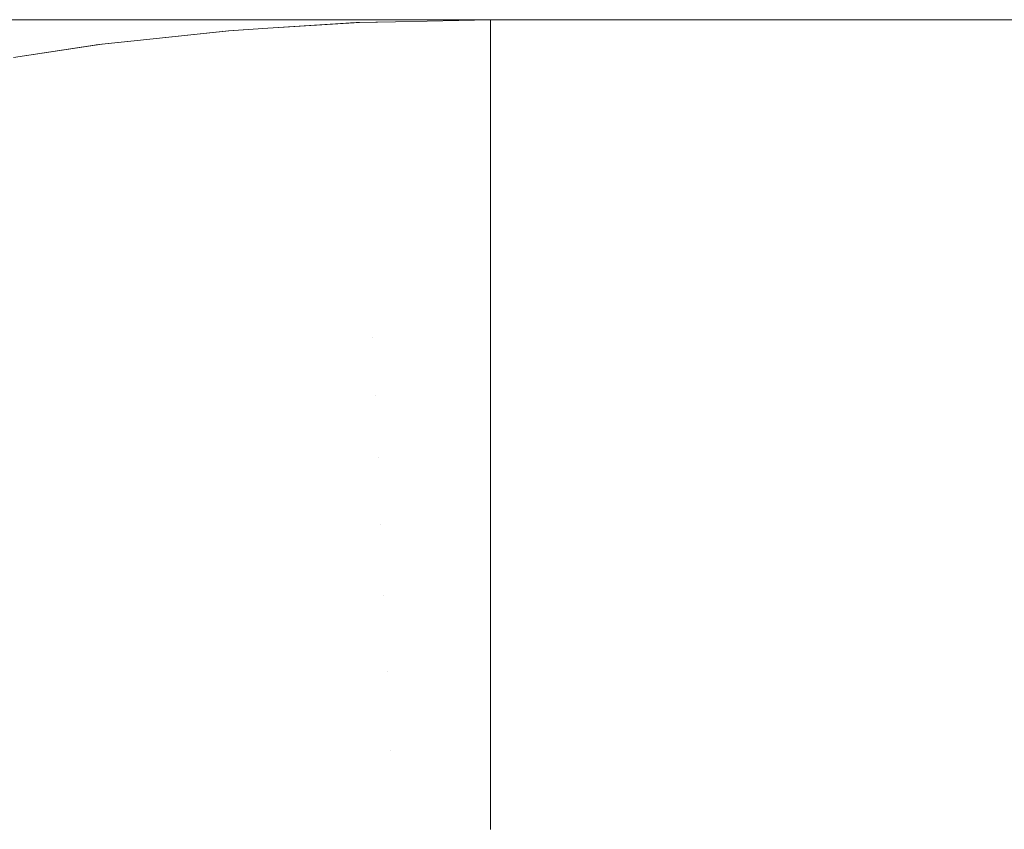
# Model space of a CAD drawing. Header units: centimetres. Extents: x -26 to 27.3, y -25.3 to -23.5.
# Tile 173 of 221: x 9.4672 to 9.4992, y -23.4862 to -23.4599. Entities that reach past the tile are written whole.
import ezdxf

# ---------------------------------------------------------------- set-up
doc = ezdxf.new("R2010")
doc.units = ezdxf.units.CM
doc.header["$LTSCALE"] = 2.54
doc.layers.add('Lucido design-1', color=7, linetype='Continuous')

# ---------------------------------------------------------------- blocks, each defined once
blk = doc.blocks.new('Gruppo-4-1')
at = {"color": 7, "linetype": 'Continuous', "lineweight": 9}
for points, invisible_edges in [([(27.182518, -23.459935, 1050.32513), (27.182518, -23.459888, 1050.322055), (-25.917482, -23.459888, 1050.322055), (-25.917482, -23.459935, 1050.32513)], 8), ([(9.282518, -23.459888, 1050.122055), (-25.917482, -23.459888, 1050.322055), (27.182518, -23.459888, 1050.322055)], 9), ([(-25.917482, -23.459935, 1050.32513), (-25.917482, -23.460002, 1050.326416), (27.182518, -23.460002, 1050.326416), (27.182518, -23.459935, 1050.32513)], 10), ([(27.182518, -23.460149, 1050.329276), (27.182518, -23.460002, 1050.326416), (-25.917482, -23.460002, 1050.326416), (-25.917482, -23.460149, 1050.329276)], 10), ([(27.182518, -23.459888, 1050.322055), (9.291242, -23.459888, 1050.121865), (9.282518, -23.459888, 1050.122055)], 9), ([(9.299949, -23.459888, 1050.121294), (9.291242, -23.459888, 1050.121865), (27.182518, -23.459888, 1050.322055)], 10), ([(9.308623, -23.459888, 1050.120344), (9.299949, -23.459888, 1050.121294), (27.182518, -23.459888, 1050.322055)], 10), ([(9.317248, -23.459888, 1050.119017), (9.308623, -23.459888, 1050.120344), (27.182518, -23.459888, 1050.322055)], 10), ([(27.182518, -23.459888, 1050.322055), (9.325806, -23.459888, 1050.117314), (9.317248, -23.459888, 1050.119017)], 9), ([(9.334282, -23.459888, 1050.11524), (9.325806, -23.459888, 1050.117314), (27.182518, -23.459888, 1050.322055)], 10), ([(9.342659, -23.459888, 1050.112799), (9.334282, -23.459888, 1050.11524), (27.182518, -23.459888, 1050.322055)], 10), ([(27.182518, -23.459888, 1050.322055), (9.350922, -23.459888, 1050.109994), (9.342659, -23.459888, 1050.112799)], 9), ([(9.359055, -23.459888, 1050.106831), (9.350922, -23.459888, 1050.109994), (27.182518, -23.459888, 1050.322055)], 10), ([(9.367042, -23.459888, 1050.103317), (9.359055, -23.459888, 1050.106831), (27.182518, -23.459888, 1050.322055)], 10), ([(27.182518, -23.459888, 1050.322055), (9.374868, -23.459888, 1050.099457), (9.367042, -23.459888, 1050.103317)], 9), ([(27.182518, -23.459888, 1050.322055), (9.382518, -23.459888, 1050.09526), (9.374868, -23.459888, 1050.099457)], 9), ([(9.389978, -23.459888, 1050.090734), (9.382518, -23.459888, 1050.09526), (27.182518, -23.459888, 1050.322055)], 10), ([(9.397233, -23.459888, 1050.085886), (9.389978, -23.459888, 1050.090734), (27.182518, -23.459888, 1050.322055)], 10), ([(9.40427, -23.459888, 1050.080726), (9.397233, -23.459888, 1050.085886), (27.182518, -23.459888, 1050.322055)], 10), ([(27.182518, -23.459888, 1050.322055), (9.411075, -23.459888, 1050.075264), (9.40427, -23.459888, 1050.080726)], 9), ([(9.417636, -23.459888, 1050.069511), (9.411075, -23.459888, 1050.075264), (27.182518, -23.459888, 1050.322055)], 10), ([(27.182518, -23.459888, 1050.322055), (9.423939, -23.459888, 1050.063477), (9.417636, -23.459888, 1050.069511)], 9), ([(9.429973, -23.459888, 1050.057173), (9.423939, -23.459888, 1050.063477), (27.182518, -23.459888, 1050.322055)], 10), ([(27.182518, -23.459888, 1050.322055), (9.435727, -23.459888, 1050.050613), (9.429973, -23.459888, 1050.057173)], 9), ([(9.441189, -23.459888, 1050.043808), (9.435727, -23.459888, 1050.050613), (27.182518, -23.459888, 1050.322055)], 10), ([(27.182518, -23.459888, 1050.322055), (9.446348, -23.459888, 1050.036771), (9.441189, -23.459888, 1050.043808)], 9), ([(9.451196, -23.459888, 1050.029515), (9.446348, -23.459888, 1050.036771), (27.182518, -23.459888, 1050.322055)], 10), ([(27.182518, -23.459888, 1050.322055), (9.455723, -23.459888, 1050.022055), (9.451196, -23.459888, 1050.029515)], 9), ([(9.45992, -23.459888, 1050.014405), (9.455723, -23.459888, 1050.022055), (27.182518, -23.459888, 1050.322055)], 10), ([(9.46378, -23.459888, 1050.006579), (9.467294, -23.459888, 1049.998592), (9.463266, -23.459983, 1049.996924), (9.459828, -23.459983, 1050.004736)], 14), ([(9.46378, -23.459888, 1050.006579), (9.45992, -23.459888, 1050.014405), (27.182518, -23.459888, 1050.322055)], 10), ([(9.46636, -23.459983, 1049.988968), (9.469103, -23.459983, 1049.980885), (9.465162, -23.460249, 1049.979643), (9.462476, -23.460249, 1049.987555)], 15), ([(9.467294, -23.459888, 1049.998592), (9.470456, -23.459888, 1049.990459), (9.46636, -23.459983, 1049.988968), (9.463266, -23.459983, 1049.996924)], 14), ([(9.467294, -23.459888, 1049.998592), (9.46378, -23.459888, 1050.006579), (27.182518, -23.459888, 1050.322055)], 10), ([(9.469103, -23.459983, 1049.980885), (9.471492, -23.459983, 1049.972691), (9.4675, -23.460249, 1049.971621), (9.465162, -23.460249, 1049.979643)], 15), ([(9.470456, -23.459888, 1049.990459), (9.473261, -23.459888, 1049.982196), (9.469103, -23.459983, 1049.980885), (9.46636, -23.459983, 1049.988968)], 14), ([(27.182518, -23.459888, 1050.322055), (9.470456, -23.459888, 1049.990459), (9.467294, -23.459888, 1049.998592)], 9), ([(9.471492, -23.459983, 1049.972691), (9.473521, -23.459983, 1049.9644), (9.469486, -23.460249, 1049.963505), (9.4675, -23.460249, 1049.971621)], 15), ([(9.473261, -23.459888, 1049.982196), (9.475703, -23.459888, 1049.973819), (9.471492, -23.459983, 1049.972691), (9.469103, -23.459983, 1049.980885)], 14), ([(9.473521, -23.459983, 1049.9644), (9.475186, -23.459983, 1049.956028), (9.471116, -23.460249, 1049.95531), (9.469486, -23.460249, 1049.963505)], 15), ([(27.182518, -23.459888, 1050.322055), (9.473261, -23.459888, 1049.982196), (9.470456, -23.459888, 1049.990459)], 9), ([(9.475186, -23.459983, 1049.956028), (9.476484, -23.459983, 1049.947591), (9.472387, -23.460249, 1049.947052), (9.471116, -23.460249, 1049.95531)], 15), ([(9.475703, -23.459888, 1049.973819), (9.477777, -23.459888, 1049.965343), (9.473521, -23.459983, 1049.9644), (9.471492, -23.459983, 1049.972691)], 14), ([(9.476484, -23.459983, 1049.947591), (9.477414, -23.459983, 1049.939106), (9.473297, -23.460249, 1049.938746), (9.472387, -23.460249, 1049.947052)], 15), ([(9.475703, -23.459888, 1049.973819), (9.473261, -23.459888, 1049.982196), (27.182518, -23.459888, 1050.322055)], 10), ([(9.477414, -23.459983, 1049.939106), (9.477972, -23.459983, 1049.930589), (9.473843, -23.460249, 1049.930409), (9.473297, -23.460249, 1049.938746)], 15), ([(9.477777, -23.459888, 1049.965343), (9.479479, -23.459888, 1049.956785), (9.475186, -23.459983, 1049.956028), (9.473521, -23.459983, 1049.9644)], 14), ([(9.473843, -23.460249, 1049.930409), (9.477972, -23.459983, 1049.930589), (9.478158, -23.459983, 1049.922055), (9.475299, -23.460167, 1049.922055)], 11), ([(9.475299, -23.460168, 1049.722055), (9.478274, -23.459978, 1049.722055), (9.478278, -23.460073, 1049.717695), (9.474045, -23.460343, 1049.717695)], 14), ([(9.474045, -23.460343, 1049.717695), (9.478278, -23.460073, 1049.717695), (9.478289, -23.460339, 1049.713563), (9.474068, -23.460608, 1049.713563)], 15), ([(9.479479, -23.459888, 1049.956785), (9.480807, -23.459888, 1049.948161), (9.476484, -23.459983, 1049.947591), (9.475186, -23.459983, 1049.956028)], 14), ([(9.478274, -23.459978, 1049.722055), (9.475299, -23.460168, 1049.722055), (9.475299, -23.460167, 1049.922055), (9.478158, -23.459983, 1049.922055)], 10), ([(27.182518, -23.459888, 1050.322055), (9.477777, -23.459888, 1049.965343), (9.475703, -23.459888, 1049.973819)], 9), ([(9.480807, -23.459888, 1049.948161), (9.481757, -23.459888, 1049.939486), (9.477414, -23.459983, 1049.939106), (9.476484, -23.459983, 1049.947591)], 14), ([(9.481757, -23.459888, 1049.939486), (9.482328, -23.459888, 1049.930779), (9.477972, -23.459983, 1049.930589), (9.477414, -23.459983, 1049.939106)], 14), ([(27.182518, -23.459888, 1050.322055), (9.479479, -23.459888, 1049.956785), (9.477777, -23.459888, 1049.965343)], 9), ([(9.477972, -23.459983, 1049.930589), (9.482328, -23.459888, 1049.930779), (9.482518, -23.459888, 1049.922055), (9.479443, -23.459955, 1049.922055)], 9), ([(9.479443, -23.459955, 1049.922055), (9.478158, -23.459983, 1049.922055), (9.477972, -23.459983, 1049.930589)], 10), ([(9.478158, -23.459983, 1049.922055), (9.479443, -23.459955, 1049.922055), (9.479443, -23.459953, 1049.722055), (9.478274, -23.459978, 1049.722055)], 10), ([(9.478278, -23.460073, 1049.717695), (9.478274, -23.459978, 1049.722055), (9.479443, -23.459953, 1049.722055)], 9), ([(9.479443, -23.459953, 1049.722055), (9.482518, -23.459888, 1049.722055), (9.482518, -23.459983, 1049.717695), (9.478278, -23.460073, 1049.717695)], 12), ([(9.478278, -23.460073, 1049.717695), (9.482518, -23.459983, 1049.717695), (9.482518, -23.460249, 1049.713563), (9.478289, -23.460339, 1049.713563)], 13), ([(9.479443, -23.459953, 1049.722055), (9.479443, -23.459955, 1049.922055), (9.482518, -23.459888, 1049.922055), (9.482518, -23.459888, 1049.722055)], 1), ([(9.480807, -23.459888, 1049.948161), (9.479479, -23.459888, 1049.956785), (27.182518, -23.459888, 1050.322055)], 10), ([(27.182518, -23.459888, 1050.322055), (9.481757, -23.459888, 1049.939486), (9.480807, -23.459888, 1049.948161)], 9), ([(27.182518, -23.459888, 1050.322055), (9.482328, -23.459888, 1049.930779), (9.481757, -23.459888, 1049.939486)], 9), ([(9.482518, -23.459888, 1049.922055), (9.482328, -23.459888, 1049.930779), (27.182518, -23.459888, 1050.322055)], 10), ([(9.482518, -23.459888, 1049.722055), (27.182518, -23.459888, 1049.722055), (27.182518, -23.459983, 1049.717693), (9.482518, -23.459983, 1049.717693)], 4), ([(27.182518, -23.459888, 1050.322055), (27.182518, -23.459888, 1049.722055), (9.482518, -23.459888, 1049.722055), (9.482518, -23.459888, 1049.922055)], 8), ([(9.482518, -23.460249, 1049.713563), (9.482518, -23.459983, 1049.717693), (27.182518, -23.459983, 1049.717693), (27.182518, -23.460249, 1049.713563)], 10), ([(-25.917482, -23.460149, 1050.329276), (-25.917482, -23.460288, 1050.330769), (27.182518, -23.460288, 1050.330769), (27.182518, -23.460149, 1050.329276)], 10), ([(27.182518, -23.460535, 1050.333412), (27.182518, -23.460288, 1050.330769), (-25.917482, -23.460288, 1050.330769), (-25.917482, -23.460535, 1050.333412)], 10), ([(9.465162, -23.460249, 1049.979643), (9.4675, -23.460249, 1049.971621), (9.463526, -23.460686, 1049.970556), (9.461238, -23.460686, 1049.978406)], 15), ([(9.4675, -23.460249, 1049.971621), (9.469486, -23.460249, 1049.963505), (9.465469, -23.460686, 1049.962615), (9.463526, -23.460686, 1049.970556)], 15), ([(9.469486, -23.460249, 1049.963505), (9.471116, -23.460249, 1049.95531), (9.467064, -23.460686, 1049.954596), (9.465469, -23.460686, 1049.962615)], 15), ([(9.471116, -23.460249, 1049.95531), (9.472387, -23.460249, 1049.947052), (9.468308, -23.460686, 1049.946515), (9.467064, -23.460686, 1049.954596)], 15), ([(9.472387, -23.460249, 1049.947052), (9.473297, -23.460249, 1049.938746), (9.469198, -23.460686, 1049.938388), (9.468308, -23.460686, 1049.946515)], 15), ([(9.473297, -23.460249, 1049.938746), (9.473843, -23.460249, 1049.930409), (9.469733, -23.460686, 1049.930229), (9.469198, -23.460686, 1049.938388)], 15), ([(9.469733, -23.460686, 1049.930229), (9.473843, -23.460249, 1049.930409), (9.474026, -23.460249, 1049.922055), (9.471163, -23.460553, 1049.922055)], 11), ([(9.471163, -23.460554, 1049.722055), (9.474037, -23.460248, 1049.722055), (9.474045, -23.460343, 1049.717695), (9.469828, -23.460792, 1049.717695)], 14), ([(9.469828, -23.460792, 1049.717695), (9.474045, -23.460343, 1049.717695), (9.474068, -23.460608, 1049.713563), (9.469862, -23.461056, 1049.713563)], 15), ([(9.474037, -23.460248, 1049.722055), (9.471163, -23.460554, 1049.722055), (9.471163, -23.460553, 1049.922055), (9.474026, -23.460249, 1049.922055)], 10), ([(9.475299, -23.460167, 1049.922055), (9.474026, -23.460249, 1049.922055), (9.473843, -23.460249, 1049.930409)], 10), ([(9.474026, -23.460249, 1049.922055), (9.475299, -23.460167, 1049.922055), (9.475299, -23.460168, 1049.722055), (9.474037, -23.460248, 1049.722055)], 10), ([(9.474045, -23.460343, 1049.717695), (9.474037, -23.460248, 1049.722055), (9.475299, -23.460168, 1049.722055)], 9), ([(9.474068, -23.460608, 1049.713563), (9.478289, -23.460339, 1049.713563), (9.478308, -23.460775, 1049.709449), (9.474105, -23.461043, 1049.709449)], 15), ([(9.478289, -23.460339, 1049.713563), (9.482518, -23.460249, 1049.713563), (9.482518, -23.460273, 1049.71334)], 9), ([(9.482518, -23.460273, 1049.71334), (9.482518, -23.460686, 1049.709449), (9.478308, -23.460775, 1049.709449), (9.478289, -23.460339, 1049.713563)], 14), ([(27.182518, -23.460249, 1049.713563), (27.182518, -23.460273, 1049.71334), (9.482518, -23.460273, 1049.71334), (9.482518, -23.460249, 1049.713563)], 10), ([(9.482518, -23.460686, 1049.709449), (9.482518, -23.460273, 1049.71334), (27.182518, -23.460273, 1049.71334), (27.182518, -23.460686, 1049.709449)], 10), ([(-25.917482, -23.460535, 1050.333412), (-25.917482, -23.460764, 1050.335105), (27.182518, -23.460764, 1050.335105), (27.182518, -23.460535, 1050.333412)], 10), ([(9.467064, -23.460686, 1049.954596), (9.468308, -23.460686, 1049.946515), (9.464254, -23.461292, 1049.945981), (9.463037, -23.461292, 1049.953886)], 15), ([(9.468308, -23.460686, 1049.946515), (9.469198, -23.460686, 1049.938388), (9.465124, -23.461292, 1049.938031), (9.464254, -23.461292, 1049.945981)], 15), ([(9.469198, -23.460686, 1049.938388), (9.469733, -23.460686, 1049.930229), (9.465647, -23.461292, 1049.930051), (9.465124, -23.461292, 1049.938031)], 15), ([(9.467043, -23.461113, 1049.722055), (9.469816, -23.460698, 1049.722055), (9.469828, -23.460792, 1049.717695), (9.465634, -23.46142, 1049.717695)], 14), ([(9.465647, -23.461292, 1049.930051), (9.469733, -23.460686, 1049.930229), (9.469911, -23.460686, 1049.922055), (9.467043, -23.461111, 1049.922055)], 11), ([(9.469816, -23.460698, 1049.722055), (9.467043, -23.461113, 1049.722055), (9.467043, -23.461111, 1049.922055), (9.469911, -23.460686, 1049.922055)], 10), ([(9.471163, -23.460553, 1049.922055), (9.469911, -23.460686, 1049.922055), (9.469733, -23.460686, 1049.930229)], 10), ([(9.469911, -23.460686, 1049.922055), (9.471163, -23.460553, 1049.922055), (9.471163, -23.460554, 1049.722055), (9.469816, -23.460698, 1049.722055)], 10), ([(9.469828, -23.460792, 1049.717695), (9.469816, -23.460698, 1049.722055), (9.471163, -23.460554, 1049.722055)], 9), ([(9.469862, -23.461056, 1049.713563), (9.474068, -23.460608, 1049.713563), (9.474105, -23.461043, 1049.709449), (9.469917, -23.461489, 1049.709449)], 15), ([(9.478308, -23.460775, 1049.709449), (9.482518, -23.460686, 1049.709449), (9.482518, -23.460752, 1049.709004)], 9), ([(27.182518, -23.460686, 1049.709449), (27.182518, -23.460752, 1049.709004), (9.482518, -23.460752, 1049.709004), (9.482518, -23.460686, 1049.709449)], 10), ([(27.182518, -23.461093, 1050.337533), (27.182518, -23.460764, 1050.335105), (-25.917482, -23.460764, 1050.335105), (-25.917482, -23.461093, 1050.337533)], 10), ([(9.465634, -23.46142, 1049.717695), (9.469828, -23.460792, 1049.717695), (9.469862, -23.461056, 1049.713563), (9.465679, -23.461682, 1049.713563)], 15), ([(9.465679, -23.461682, 1049.713563), (9.469862, -23.461056, 1049.713563), (9.469917, -23.461489, 1049.709449), (9.465753, -23.462113, 1049.709449)], 15), ([(9.469917, -23.461489, 1049.709449), (9.474105, -23.461043, 1049.709449), (9.474156, -23.461647, 1049.705359), (9.469994, -23.46209, 1049.705359)], 15), ([(9.474105, -23.461043, 1049.709449), (9.478308, -23.460775, 1049.709449), (9.478333, -23.46138, 1049.705359), (9.474156, -23.461647, 1049.705359)], 15), ([(9.482518, -23.460752, 1049.709004), (9.482518, -23.461292, 1049.705359), (9.478333, -23.46138, 1049.705359), (9.478308, -23.460775, 1049.709449)], 14), ([(9.482518, -23.461292, 1049.705359), (9.482518, -23.460752, 1049.709004), (27.182518, -23.460752, 1049.709004), (27.182518, -23.461292, 1049.705359)], 10), ([(-25.917482, -23.461093, 1050.337533), (-25.917482, -23.461428, 1050.339416), (27.182518, -23.461428, 1050.339416), (27.182518, -23.461093, 1050.337533)], 10), ([(9.474156, -23.461647, 1049.705359), (9.478333, -23.46138, 1049.705359), (9.478366, -23.462153, 1049.701302), (9.474222, -23.462418, 1049.701302)], 15), ([(9.478333, -23.46138, 1049.705359), (9.482518, -23.461292, 1049.705359), (9.482518, -23.461419, 1049.704693)], 9), ([(9.482518, -23.461419, 1049.704693), (9.482518, -23.462065, 1049.701302), (9.478366, -23.462153, 1049.701302), (9.478333, -23.46138, 1049.705359)], 14), ([(27.182518, -23.461292, 1049.705359), (27.182518, -23.461419, 1049.704693), (9.482518, -23.461419, 1049.704693), (9.482518, -23.461292, 1049.705359)], 10), ([(27.182518, -23.461823, 1050.34163), (27.182518, -23.461428, 1050.339416), (-25.917482, -23.461428, 1050.339416), (-25.917482, -23.461823, 1050.34163)], 10), ([(9.465753, -23.462113, 1049.709449), (9.469917, -23.461489, 1049.709449), (9.469994, -23.46209, 1049.705359), (9.465855, -23.46271, 1049.705359)], 15), ([(9.469994, -23.46209, 1049.705359), (9.474156, -23.461647, 1049.705359), (9.474222, -23.462418, 1049.701302), (9.470093, -23.462858, 1049.701302)], 15), ([(9.482518, -23.462065, 1049.701302), (9.482518, -23.461419, 1049.704693), (27.182518, -23.461419, 1049.704693), (27.182518, -23.462065, 1049.701302)], 10), ([(-25.917482, -23.461823, 1050.34163), (-25.917482, -23.46228, 1050.343695), (27.182518, -23.46228, 1050.343695), (27.182518, -23.461823, 1050.34163)], 10), ([(27.182518, -23.462723, 1050.345697), (27.182518, -23.46228, 1050.343695), (-25.917482, -23.46228, 1050.343695), (-25.917482, -23.462723, 1050.345697)], 10), ([(9.465855, -23.46271, 1049.705359), (9.469994, -23.46209, 1049.705359), (9.470093, -23.462858, 1049.701302), (9.465986, -23.463472, 1049.701302)], 15), ([(9.474222, -23.462418, 1049.701302), (9.478366, -23.462153, 1049.701302), (9.478406, -23.463092, 1049.697284), (9.474302, -23.463354, 1049.697284)], 15), ([(9.478366, -23.462153, 1049.701302), (9.482518, -23.462065, 1049.701302), (9.482518, -23.462273, 1049.700415)], 9), ([(9.482518, -23.462273, 1049.700415), (9.482518, -23.463005, 1049.697284), (9.478406, -23.463092, 1049.697284), (9.478366, -23.462153, 1049.701302)], 14), ([(27.182518, -23.462065, 1049.701302), (27.182518, -23.462273, 1049.700415), (9.482518, -23.462273, 1049.700415), (9.482518, -23.462065, 1049.701302)], 10), ([(9.482518, -23.463005, 1049.697284), (9.482518, -23.462273, 1049.700415), (27.182518, -23.462273, 1049.700415), (27.182518, -23.463005, 1049.697284)], 10), ([(9.470093, -23.462858, 1049.701302), (9.474222, -23.462418, 1049.701302), (9.474302, -23.463354, 1049.697284), (9.470212, -23.463789, 1049.697284)], 15), ([(-25.917482, -23.462723, 1050.345697), (-25.917482, -23.463316, 1050.347932), (27.182518, -23.463316, 1050.347932), (27.182518, -23.462723, 1050.345697)], 10), ([(9.465986, -23.463472, 1049.701302), (9.470093, -23.462858, 1049.701302), (9.470212, -23.463789, 1049.697284), (9.466145, -23.464398, 1049.697284)], 15), ([(9.474302, -23.463354, 1049.697284), (9.478406, -23.463092, 1049.697284), (9.478453, -23.464195, 1049.693311), (9.474395, -23.464453, 1049.693311)], 15), ([(9.478406, -23.463092, 1049.697284), (9.482518, -23.463005, 1049.697284), (9.482518, -23.463312, 1049.696178)], 9), ([(9.482518, -23.463312, 1049.696178), (9.482518, -23.464108, 1049.693311), (9.478453, -23.464195, 1049.693311), (9.478406, -23.463092, 1049.697284)], 14), ([(27.182518, -23.463005, 1049.697284), (27.182518, -23.463312, 1049.696178), (9.482518, -23.463312, 1049.696178), (9.482518, -23.463005, 1049.697284)], 10), ([(27.182518, -23.463793, 1050.349727), (27.182518, -23.463316, 1050.347932), (-25.917482, -23.463316, 1050.347932), (-25.917482, -23.463793, 1050.349727)], 10), ([(9.470212, -23.463789, 1049.697284), (9.474302, -23.463354, 1049.697284), (9.474395, -23.464453, 1049.693311), (9.470352, -23.464884, 1049.693311)], 15), ([(9.482518, -23.464108, 1049.693311), (9.482518, -23.463312, 1049.696178), (27.182518, -23.463312, 1049.696178), (27.182518, -23.464108, 1049.693311)], 10), ([(-25.917482, -23.463793, 1050.349727), (-25.917482, -23.464536, 1050.35212), (27.182518, -23.464536, 1050.35212), (27.182518, -23.463793, 1050.349727)], 10), ([(9.466145, -23.464398, 1049.697284), (9.470212, -23.463789, 1049.697284), (9.470352, -23.464884, 1049.693311), (9.466331, -23.465486, 1049.693311)], 15), ([(9.474395, -23.464453, 1049.693311), (9.478453, -23.464195, 1049.693311), (9.478507, -23.465459, 1049.68939), (9.474503, -23.465714, 1049.68939)], 15), ([(9.478453, -23.464195, 1049.693311), (9.482518, -23.464108, 1049.693311), (9.482518, -23.464534, 1049.691991)], 9), ([(9.482518, -23.464534, 1049.691991), (9.482518, -23.465374, 1049.68939), (9.478507, -23.465459, 1049.68939), (9.478453, -23.464195, 1049.693311)], 14), ([(27.182518, -23.464108, 1049.693311), (27.182518, -23.464534, 1049.691991), (9.482518, -23.464534, 1049.691991), (9.482518, -23.464108, 1049.693311)], 10), ([(27.182518, -23.465031, 1050.353712), (27.182518, -23.464536, 1050.35212), (-25.917482, -23.464536, 1050.35212), (-25.917482, -23.465031, 1050.353712)], 10), ([(9.470352, -23.464884, 1049.693311), (9.474395, -23.464453, 1049.693311), (9.474503, -23.465714, 1049.68939), (9.470513, -23.466139, 1049.68939)], 15), ([(9.482518, -23.465374, 1049.68939), (9.482518, -23.464534, 1049.691991), (27.182518, -23.464534, 1049.691991), (27.182518, -23.465374, 1049.68939)], 10), ([(9.466331, -23.465486, 1049.693311), (9.470352, -23.464884, 1049.693311), (9.470513, -23.466139, 1049.68939), (9.466545, -23.466733, 1049.68939)], 15), ([(-25.917482, -23.465031, 1050.353712), (-25.917482, -23.465938, 1050.356251), (27.182518, -23.465938, 1050.356251), (27.182518, -23.465031, 1050.353712)], 10), ([(9.474503, -23.465714, 1049.68939), (9.478507, -23.465459, 1049.68939), (9.478567, -23.466882, 1049.685528), (9.474623, -23.467133, 1049.685528)], 15), ([(9.478507, -23.465459, 1049.68939), (9.482518, -23.465374, 1049.68939), (9.482518, -23.465938, 1049.68786)], 9), ([(9.482518, -23.465938, 1049.68786), (9.482518, -23.466798, 1049.685528), (9.478567, -23.466882, 1049.685528), (9.478507, -23.465459, 1049.68939)], 14), ([(27.182518, -23.465374, 1049.68939), (27.182518, -23.465938, 1049.68786), (9.482518, -23.465938, 1049.68786), (9.482518, -23.465374, 1049.68939)], 10), ([(9.470513, -23.466139, 1049.68939), (9.474503, -23.465714, 1049.68939), (9.474623, -23.467133, 1049.685528), (9.470694, -23.467552, 1049.685528)], 15), ([(27.182518, -23.466436, 1050.357645), (27.182518, -23.465938, 1050.356251), (-25.917482, -23.465938, 1050.356251), (-25.917482, -23.466436, 1050.357645)], 10), ([(9.466545, -23.466733, 1049.68939), (9.470513, -23.466139, 1049.68939), (9.470694, -23.467552, 1049.685528), (9.466786, -23.468137, 1049.685528)], 15), ([(9.482518, -23.466798, 1049.685528), (9.482518, -23.465938, 1049.68786), (27.182518, -23.465938, 1049.68786), (27.182518, -23.466798, 1049.685528)], 10), ([(-25.917482, -23.466436, 1050.357645), (-25.917482, -23.467517, 1050.360317), (27.182518, -23.467517, 1050.360317), (27.182518, -23.466436, 1050.357645)], 10), ([(9.478567, -23.466882, 1049.685528), (9.482518, -23.466798, 1049.685528), (9.482518, -23.467519, 1049.683795)], 9), ([(27.182518, -23.466798, 1049.685528), (27.182518, -23.467519, 1049.683795), (9.482518, -23.467519, 1049.683795), (9.482518, -23.466798, 1049.685528)], 10), ([(9.474623, -23.467133, 1049.685528), (9.478567, -23.466882, 1049.685528), (9.478634, -23.468461, 1049.681732), (9.474757, -23.468708, 1049.681732)], 15), ([(9.482518, -23.467519, 1049.683795), (9.482518, -23.468378, 1049.681732), (9.478634, -23.468461, 1049.681732), (9.478567, -23.466882, 1049.685528)], 14), ([(9.470694, -23.467552, 1049.685528), (9.474623, -23.467133, 1049.685528), (9.474757, -23.468708, 1049.681732), (9.470895, -23.46912, 1049.681732)], 15), ([(27.182518, -23.468005, 1050.36152), (27.182518, -23.467517, 1050.360317), (-25.917482, -23.467517, 1050.360317), (-25.917482, -23.468005, 1050.36152)], 10), ([(9.466786, -23.468137, 1049.685528), (9.470694, -23.467552, 1049.685528), (9.470895, -23.46912, 1049.681732), (9.467053, -23.469695, 1049.681732)], 15), ([(9.482518, -23.468378, 1049.681732), (9.482518, -23.467519, 1049.683795), (27.182518, -23.467519, 1049.683795), (27.182518, -23.468378, 1049.681732)], 10), ([(-25.917482, -23.468005, 1050.36152), (-25.917482, -23.469273, 1050.36431), (27.182518, -23.469273, 1050.36431), (27.182518, -23.468005, 1050.36152)], 10), ([(9.478708, -23.470193, 1049.678006), (9.478634, -23.468461, 1049.681732), (9.482518, -23.468378, 1049.681732), (9.482518, -23.469276, 1049.679802)], 11), ([(27.182518, -23.468378, 1049.681732), (27.182518, -23.469276, 1049.679802), (9.482518, -23.469276, 1049.679802), (9.482518, -23.468378, 1049.681732)], 10), ([(9.470895, -23.46912, 1049.681732), (9.474757, -23.468708, 1049.681732), (9.474904, -23.470436, 1049.678006), (9.471115, -23.470839, 1049.678006)], 15), ([(9.474757, -23.468708, 1049.681732), (9.478634, -23.468461, 1049.681732), (9.478708, -23.470193, 1049.678006), (9.474904, -23.470436, 1049.678006)], 15), ([(27.182518, -23.469736, 1050.36533), (27.182518, -23.469273, 1050.36431), (-25.917482, -23.469273, 1050.36431), (-25.917482, -23.469736, 1050.36533)], 10), ([(9.467053, -23.469695, 1049.681732), (9.470895, -23.46912, 1049.681732), (9.471115, -23.470839, 1049.678006), (9.467346, -23.471404, 1049.678006)], 15), ([(9.482518, -23.469276, 1049.679802), (9.482518, -23.470112, 1049.678006), (9.478708, -23.470193, 1049.678006)], 10), ([(9.482518, -23.470112, 1049.678006), (9.482518, -23.469276, 1049.679802), (27.182518, -23.469276, 1049.679802), (27.182518, -23.470112, 1049.678006)], 10), ([(-25.917482, -23.469736, 1050.36533), (-25.917482, -23.471201, 1050.368223), (27.182518, -23.471201, 1050.368223), (27.182518, -23.469736, 1050.36533)], 10), ([(9.463239, -23.470432, 1049.681732), (9.467053, -23.469695, 1049.681732), (9.467346, -23.471404, 1049.678006), (9.463604, -23.472127, 1049.678006)], 15), ([(9.474904, -23.470436, 1049.678006), (9.478708, -23.470193, 1049.678006), (9.478788, -23.472075, 1049.674359), (9.475064, -23.472313, 1049.674359)], 15), ([(9.478788, -23.472075, 1049.674359), (9.478708, -23.470193, 1049.678006), (9.482518, -23.470112, 1049.678006), (9.482518, -23.471205, 1049.67589)], 11), ([(27.182518, -23.470112, 1049.678006), (27.182518, -23.471205, 1049.67589), (9.482518, -23.471205, 1049.67589), (9.482518, -23.470112, 1049.678006)], 10), ([(9.471115, -23.470839, 1049.678006), (9.474904, -23.470436, 1049.678006), (9.475064, -23.472313, 1049.674359), (9.471354, -23.472708, 1049.674359)], 15), ([(9.467346, -23.471404, 1049.678006), (9.471115, -23.470839, 1049.678006), (9.471354, -23.472708, 1049.674359), (9.467664, -23.47326, 1049.674359)], 15), ([(27.182518, -23.471627, 1050.369067), (27.182518, -23.471201, 1050.368223), (-25.917482, -23.471201, 1050.368223), (-25.917482, -23.471627, 1050.369067)], 10), ([(9.482518, -23.471205, 1049.67589), (9.482518, -23.471996, 1049.674359), (9.478788, -23.472075, 1049.674359)], 10), ([(9.482518, -23.471996, 1049.674359), (9.482518, -23.471205, 1049.67589), (27.182518, -23.471205, 1049.67589), (27.182518, -23.471996, 1049.674359)], 10), ([(9.463604, -23.472127, 1049.678006), (9.467346, -23.471404, 1049.678006), (9.467664, -23.47326, 1049.674359), (9.464001, -23.473969, 1049.674359)], 15), ([(-25.917482, -23.471627, 1050.369067), (-25.917482, -23.473297, 1050.372049), (27.182518, -23.473297, 1050.372049), (27.182518, -23.471627, 1050.369067)], 10), ([(9.475064, -23.472313, 1049.674359), (9.478788, -23.472075, 1049.674359), (9.478874, -23.474103, 1049.670794), (9.475236, -23.474335, 1049.670794)], 15), ([(9.478874, -23.474103, 1049.670794), (9.478788, -23.472075, 1049.674359), (9.482518, -23.471996, 1049.674359), (9.482518, -23.473302, 1049.672065)], 11), ([(27.182518, -23.471996, 1049.674359), (27.182518, -23.473302, 1049.672065), (9.482518, -23.473302, 1049.672065), (9.482518, -23.471996, 1049.674359)], 10), ([(9.471354, -23.472708, 1049.674359), (9.475064, -23.472313, 1049.674359), (9.475236, -23.474335, 1049.670794), (9.471612, -23.474721, 1049.670794)], 15), ([(9.467664, -23.47326, 1049.674359), (9.471354, -23.472708, 1049.674359), (9.471612, -23.474721, 1049.670794), (9.468007, -23.475261, 1049.670794)], 15), ([(27.182518, -23.473675, 1050.372725), (27.182518, -23.473297, 1050.372049), (-25.917482, -23.473297, 1050.372049), (-25.917482, -23.473675, 1050.372725)], 10), ([(9.464001, -23.473969, 1049.674359), (9.467664, -23.47326, 1049.674359), (9.468007, -23.475261, 1049.670794), (9.464429, -23.475953, 1049.670794)], 15), ([(9.482518, -23.473302, 1049.672065), (9.482518, -23.474026, 1049.670794), (9.478874, -23.474103, 1049.670794)], 10), ([(9.482518, -23.474026, 1049.670794), (9.482518, -23.473302, 1049.672065), (27.182518, -23.473302, 1049.672065), (27.182518, -23.474026, 1049.670794)], 10), ([(-25.917482, -23.473675, 1050.372725), (-25.917482, -23.475558, 1050.37578), (27.182518, -23.475558, 1050.37578), (27.182518, -23.473675, 1050.372725)], 10), ([(9.475236, -23.474335, 1049.670794), (9.478874, -23.474103, 1049.670794), (9.478966, -23.476274, 1049.667319), (9.475421, -23.4765, 1049.667319)], 15), ([(9.478966, -23.476274, 1049.667319), (9.478874, -23.474103, 1049.670794), (9.482518, -23.474026, 1049.670794), (9.482518, -23.475564, 1049.668335)], 11), ([(27.182518, -23.474026, 1049.670794), (27.182518, -23.475564, 1049.668335), (9.482518, -23.475564, 1049.668335), (9.482518, -23.474026, 1049.670794)], 10), ([(9.471612, -23.474721, 1049.670794), (9.475236, -23.474335, 1049.670794), (9.475421, -23.4765, 1049.667319), (9.471888, -23.476876, 1049.667319)], 15), ([(9.468007, -23.475261, 1049.670794), (9.471612, -23.474721, 1049.670794), (9.471888, -23.476876, 1049.667319), (9.468374, -23.477402, 1049.667319)], 15), ([(9.464429, -23.475953, 1049.670794), (9.468007, -23.475261, 1049.670794), (9.468374, -23.477402, 1049.667319), (9.464886, -23.478077, 1049.667319)], 15), ([(27.182518, -23.475877, 1050.376297), (27.182518, -23.475558, 1050.37578), (-25.917482, -23.475558, 1050.37578), (-25.917482, -23.475877, 1050.376297)], 10), ([(9.482518, -23.475564, 1049.668335), (9.482518, -23.476198, 1049.667319), (9.478966, -23.476274, 1049.667319)], 10), ([(9.482518, -23.476198, 1049.667319), (9.482518, -23.475564, 1049.668335), (27.182518, -23.475564, 1049.668335), (27.182518, -23.476198, 1049.667319)], 10), ([(-25.917482, -23.475877, 1050.376297), (-25.917482, -23.47798, 1050.379408), (27.182518, -23.47798, 1050.379408), (27.182518, -23.475877, 1050.376297)], 10), ([(9.475421, -23.4765, 1049.667319), (9.478966, -23.476274, 1049.667319), (9.479064, -23.478582, 1049.663939), (9.475617, -23.478802, 1049.663939)], 15), ([(9.479064, -23.478582, 1049.663939), (9.478966, -23.476274, 1049.667319), (9.482518, -23.476198, 1049.667319), (9.482518, -23.477985, 1049.664706)], 11), ([(27.182518, -23.476198, 1049.667319), (27.182518, -23.477985, 1049.664706), (9.482518, -23.477985, 1049.664706), (9.482518, -23.476198, 1049.667319)], 10), ([(9.471888, -23.476876, 1049.667319), (9.475421, -23.4765, 1049.667319), (9.475617, -23.478802, 1049.663939), (9.472181, -23.479168, 1049.663939)], 15), ([(9.468374, -23.477402, 1049.667319), (9.471888, -23.476876, 1049.667319), (9.472181, -23.479168, 1049.663939), (9.468765, -23.47968, 1049.663939)], 15), ([(9.464886, -23.478077, 1049.667319), (9.468374, -23.477402, 1049.667319), (9.468765, -23.47968, 1049.663939), (9.465373, -23.480336, 1049.663939)], 15), ([(27.182518, -23.478229, 1050.379777), (27.182518, -23.47798, 1050.379408), (-25.917482, -23.47798, 1050.379408), (-25.917482, -23.478229, 1050.379777)], 10), ([(9.482518, -23.477985, 1049.664706), (9.482518, -23.478509, 1049.663939), (9.479064, -23.478582, 1049.663939)], 10), ([(9.482518, -23.478509, 1049.663939), (9.482518, -23.477985, 1049.664706), (27.182518, -23.477985, 1049.664706), (27.182518, -23.478509, 1049.663939)], 10), ([(-25.917482, -23.478229, 1050.379777), (-25.917482, -23.480557, 1050.382928), (27.182518, -23.480557, 1050.382928), (27.182518, -23.478229, 1050.379777)], 10), ([(9.475617, -23.478802, 1049.663939), (9.479064, -23.478582, 1049.663939), (9.479168, -23.481025, 1049.66066), (9.475824, -23.481238, 1049.66066)], 15), ([(9.479168, -23.481025, 1049.66066), (9.479064, -23.478582, 1049.663939), (9.482518, -23.478509, 1049.663939), (9.482518, -23.480562, 1049.661186)], 11), ([(27.182518, -23.478509, 1049.663939), (27.182518, -23.480562, 1049.661186), (9.482518, -23.480562, 1049.661186), (9.482518, -23.478509, 1049.663939)], 10), ([(9.472181, -23.479168, 1049.663939), (9.475617, -23.478802, 1049.663939), (9.475824, -23.481238, 1049.66066), (9.472492, -23.481593, 1049.66066)], 15), ([(9.468765, -23.47968, 1049.663939), (9.472181, -23.479168, 1049.663939), (9.472492, -23.481593, 1049.66066), (9.469178, -23.482089, 1049.66066)], 15), ([(9.465373, -23.480336, 1049.663939), (9.468765, -23.47968, 1049.663939), (9.469178, -23.482089, 1049.66066), (9.465888, -23.482726, 1049.66066)], 15), ([(27.182518, -23.480728, 1050.383159), (27.182518, -23.480557, 1050.382928), (-25.917482, -23.480557, 1050.382928), (-25.917482, -23.480728, 1050.383159)], 10), ([(-25.917482, -23.480728, 1050.383159), (-25.917482, -23.483286, 1050.386332), (27.182518, -23.483286, 1050.386332), (27.182518, -23.480728, 1050.383159)], 10), ([(9.482518, -23.480562, 1049.661186), (9.482518, -23.480954, 1049.66066), (9.479168, -23.481025, 1049.66066)], 10), ([(9.482518, -23.480954, 1049.66066), (9.482518, -23.480562, 1049.661186), (27.182518, -23.480562, 1049.661186), (27.182518, -23.480954, 1049.66066)], 10), ([(9.475824, -23.481238, 1049.66066), (9.479168, -23.481025, 1049.66066), (9.479277, -23.483597, 1049.657486), (9.476042, -23.483804, 1049.657486)], 15), ([(9.479277, -23.483597, 1049.657486), (9.479168, -23.481025, 1049.66066), (9.482518, -23.480954, 1049.66066), (9.482518, -23.483289, 1049.657781)], 11), ([(27.182518, -23.480954, 1049.66066), (27.182518, -23.483289, 1049.657781), (9.482518, -23.483289, 1049.657781), (9.482518, -23.480954, 1049.66066)], 10), ([(9.472492, -23.481593, 1049.66066), (9.475824, -23.481238, 1049.66066), (9.476042, -23.483804, 1049.657486), (9.472819, -23.484147, 1049.657486)], 15), ([(9.469178, -23.482089, 1049.66066), (9.472492, -23.481593, 1049.66066), (9.472819, -23.484147, 1049.657486), (9.469613, -23.484627, 1049.657486)], 15), ([(9.465888, -23.482726, 1049.66066), (9.469178, -23.482089, 1049.66066), (9.469613, -23.484627, 1049.657486), (9.466431, -23.485242, 1049.657486)], 15), ([(27.182518, -23.483369, 1050.386436), (27.182518, -23.483286, 1050.386332), (-25.917482, -23.483286, 1050.386332), (-25.917482, -23.483369, 1050.386436)], 10), ([(-25.917482, -23.483369, 1050.386436), (-25.917482, -23.486149, 1050.389602), (27.182518, -23.486149, 1050.389602), (27.182518, -23.483369, 1050.386436)], 10), ([(9.482518, -23.483289, 1049.657781), (9.482518, -23.483529, 1049.657486), (9.479277, -23.483597, 1049.657486)], 10), ([(9.482518, -23.483529, 1049.657486), (9.482518, -23.483289, 1049.657781), (27.182518, -23.483289, 1049.657781), (27.182518, -23.483529, 1049.657486)], 10), ([(9.476042, -23.483804, 1049.657486), (9.479277, -23.483597, 1049.657486), (9.479392, -23.486295, 1049.654422), (9.476271, -23.486494, 1049.654422)], 15), ([(9.479392, -23.486295, 1049.654422), (9.479277, -23.483597, 1049.657486), (9.482518, -23.483529, 1049.657486), (9.482518, -23.486162, 1049.654498)], 11), ([(27.182518, -23.483529, 1049.657486), (27.182518, -23.486162, 1049.654498), (9.482518, -23.486162, 1049.654498), (9.482518, -23.483529, 1049.657486)], 10), ([(9.472819, -23.484147, 1049.657486), (9.476042, -23.483804, 1049.657486), (9.476271, -23.486494, 1049.654422), (9.473162, -23.486825, 1049.654422)], 15), ([(9.469613, -23.484627, 1049.657486), (9.472819, -23.484147, 1049.657486), (9.473162, -23.486825, 1049.654422), (9.470069, -23.487288, 1049.654422)], 15), ([(9.466431, -23.485242, 1049.657486), (9.469613, -23.484627, 1049.657486), (9.470069, -23.487288, 1049.654422), (9.466999, -23.487881, 1049.654422)], 15), ([(-25.917482, -23.486149, 1050.389602), (-25.917482, -23.486161, 1050.389614), (27.182518, -23.486161, 1050.389614), (27.182518, -23.486149, 1050.389602)], 10), ([(27.182518, -23.489063, 1050.392652), (27.182518, -23.486161, 1050.389614), (-25.917482, -23.486161, 1050.389614), (-25.917482, -23.489063, 1050.392652)], 10)]:
    blk.add_3dface(points, dxfattribs=dict(at, invisible_edges=invisible_edges))

msp = doc.modelspace()

# ---------------------------------------------------------------- block references
at = {"layer": 'Lucido design-1', "color": 7}
msp.add_blockref('Gruppo-4-1', (0, 0), dxfattribs=at)

doc.saveas('drawing.dxf')
